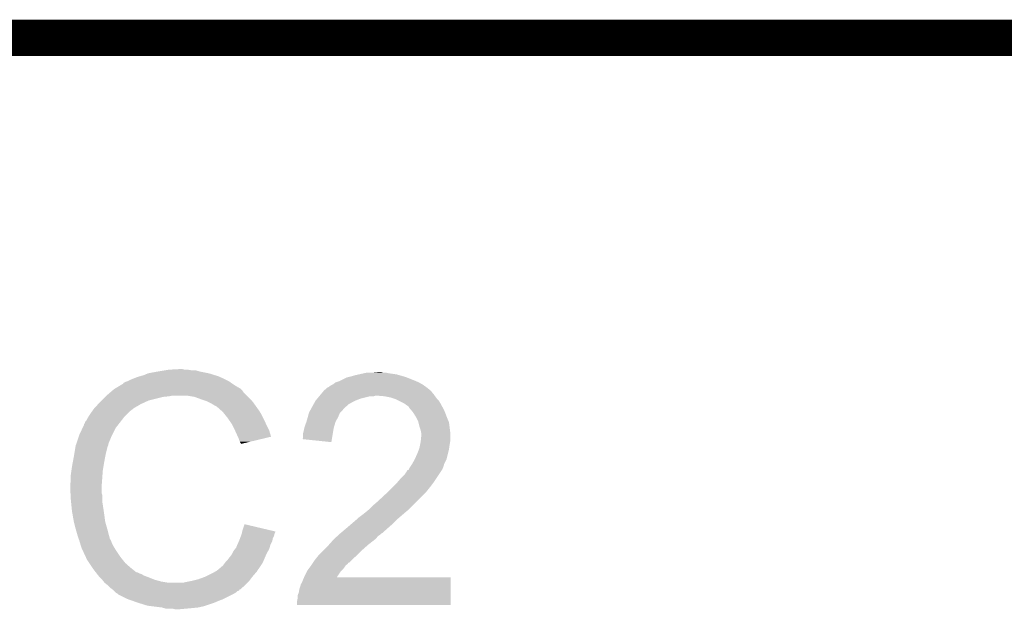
# Model space of a CAD drawing. Extents: x -0.05 to 0.95, y -0.15 to 1.54.
# Tile 26 of 32: x 0.41 to 0.57, y 1.45 to 1.54. Entities that reach past the tile are written whole.
import ezdxf

# ---------------------------------------------------------------- set-up
doc = ezdxf.new("R2010")
doc.units = 0
doc.layers.add('GEOMAGNETIC_2_CLICK_V101_GKO', color=5, linetype='CONTINUOUS')
doc.layers.add('GEOMAGNETIC_2_CLICK_V101_GTO', color=14, linetype='CONTINUOUS')

msp = doc.modelspace()

# ---------------------------------------------------------------- linework, layer by layer
at = {"layer": 'GEOMAGNETIC_2_CLICK_V101_GKO', "const_width": 0.006}
msp.add_lwpolyline([(0.16, 1.54), (0.74, 1.54)], dxfattribs=at)
at = {"layer": 'GEOMAGNETIC_2_CLICK_V101_GTO'}
for points in [[(0.4295, 1.4839), (0.4302, 1.4841), (0.4426, 1.4839), (0.44196, 1.4841)], [(0.4302, 1.4841), (0.4309, 1.4844), (0.44196, 1.4841), (0.441, 1.4844)], [(0.4309, 1.4844), (0.4325, 1.4847), (0.441, 1.4844), (0.4395, 1.4847)], [(0.4325, 1.4847), (0.4337, 1.4849), (0.4395, 1.4847), (0.4388, 1.4849)], [(0.4337, 1.4849), (0.4343, 1.485), (0.4381, 1.4849), (0.4375, 1.485)], [(0.4343, 1.485), (0.4361, 1.4851), (0.437, 1.485), (0.4366, 1.4851)], [(0.4646, 1.4839), (0.4653, 1.4841), (0.47325, 1.4839), (0.47255, 1.4841)], [(0.4653, 1.4841), (0.46575, 1.4842), (0.47255, 1.4841), (0.4722, 1.4842)], [(0.46575, 1.4842), (0.4662, 1.4843), (0.4722, 1.4842), (0.4716, 1.4843)], [(0.4662, 1.4843), (0.46665, 1.4844), (0.4716, 1.4843), (0.4709, 1.4844)], [(0.46665, 1.4844), (0.4671, 1.4845), (0.4709, 1.4844), (0.4704, 1.4845)], [(0.468, 1.4845), (0.469, 1.4846), (0.4699, 1.4845), (0.4696, 1.4846)], [(0.469, 1.4846), (0.469, 1.4846), (0.4696, 1.4846), (0.469, 1.4846)], [(0.4258, 1.4821), (0.42663, 1.4826), (0.4458, 1.4821), (0.445, 1.4826)], [(0.42663, 1.4826), (0.4268, 1.4827), (0.445, 1.4826), (0.44486, 1.4827)], [(0.4268, 1.4828), (0.4272, 1.483), (0.44472, 1.4828), (0.44444, 1.483)], [(0.4268, 1.4827), (0.4268, 1.4828), (0.44486, 1.4827), (0.44472, 1.4828)], [(0.4272, 1.483), (0.4275, 1.4831), (0.44444, 1.483), (0.4443, 1.4831)], [(0.4275, 1.4831), (0.4279, 1.4833), (0.4443, 1.4831), (0.4439, 1.4833)], [(0.4279, 1.4833), (0.4284, 1.4835), (0.4439, 1.4833), (0.4435, 1.4835)], [(0.4284, 1.4835), (0.4289, 1.4837), (0.4435, 1.4835), (0.44305, 1.4837)], [(0.4289, 1.4837), (0.4295, 1.4839), (0.44305, 1.4837), (0.4426, 1.4839)], [(0.4608, 1.4821), (0.4612, 1.4824), (0.47706, 1.4821), (0.47664, 1.4824)], [(0.4612, 1.4824), (0.4614, 1.4825), (0.47664, 1.4824), (0.4765, 1.4825)], [(0.4614, 1.4825), (0.4616, 1.4826), (0.4765, 1.4825), (0.47632, 1.4826)], [(0.4616, 1.4826), (0.462, 1.4829), (0.47632, 1.4826), (0.4758, 1.4829)], [(0.462, 1.4829), (0.4626, 1.4831), (0.4758, 1.4829), (0.47533, 1.4831)], [(0.4626, 1.4831), (0.4628, 1.4832), (0.47533, 1.4831), (0.4751, 1.4832)], [(0.4628, 1.4832), (0.4638, 1.4837), (0.4751, 1.4832), (0.47385, 1.4837)], [(0.4638, 1.4837), (0.4642, 1.4838), (0.47385, 1.4837), (0.4736, 1.4838)], [(0.4642, 1.4838), (0.4646, 1.4839), (0.4736, 1.4838), (0.47325, 1.4839)], [(0.424, 1.4807), (0.42471, 1.4813), (0.4473, 1.4807), (0.4467, 1.4813)], [(0.42471, 1.4813), (0.42506, 1.4816), (0.4467, 1.4813), (0.4465, 1.4816)], [(0.42506, 1.4816), (0.4253, 1.4818), (0.4465, 1.4816), (0.4463, 1.4818)], [(0.4253, 1.4818), (0.42547, 1.4819), (0.4463, 1.4818), (0.4462, 1.4819)], [(0.42547, 1.4819), (0.42563, 1.482), (0.4462, 1.4819), (0.446, 1.482)], [(0.42563, 1.482), (0.4258, 1.4821), (0.446, 1.482), (0.4459, 1.4821)], [(0.4258, 1.4821), (0.4258, 1.4821), (0.4459, 1.4821), (0.4458, 1.4821)], [(0.45937, 1.4807), (0.45953, 1.4809), (0.47843, 1.4807), (0.4783, 1.4809)], [(0.45953, 1.4809), (0.4597, 1.4811), (0.4783, 1.4809), (0.4781, 1.4811)], [(0.4597, 1.4811), (0.45995, 1.4814), (0.4781, 1.4811), (0.4779, 1.4814)], [(0.45995, 1.4814), (0.46003, 1.4815), (0.4778, 1.4814), (0.4778, 1.4815)], [(0.45995, 1.4814), (0.45995, 1.4814), (0.4779, 1.4814), (0.4778, 1.4814)], [(0.46003, 1.4815), (0.4602, 1.4817), (0.4778, 1.4815), (0.47756, 1.4817)], [(0.4603, 1.4817), (0.4606, 1.482), (0.47756, 1.4817), (0.4772, 1.482)], [(0.4606, 1.482), (0.4608, 1.4821), (0.4772, 1.482), (0.47706, 1.4821)], [(0.42199, 1.4786), (0.42263, 1.4793), (0.4285, 1.4786), (0.4297, 1.4793)], [(0.42263, 1.4793), (0.4229, 1.4796), (0.4297, 1.4793), (0.43035, 1.4796)], [(0.4229, 1.4796), (0.4232, 1.4799), (0.43035, 1.4796), (0.431, 1.4799)], [(0.4232, 1.4799), (0.4238, 1.4805), (0.431, 1.4799), (0.4334, 1.4805)], [(0.4238, 1.4805), (0.4239, 1.4806), (0.4334, 1.4805), (0.4344, 1.4806)], [(0.4239, 1.4806), (0.424, 1.4807), (0.4344, 1.4806), (0.4349, 1.4807)], [(0.4386, 1.4805), (0.4374, 1.4807), (0.4475, 1.4805), (0.4473, 1.4807)], [(0.4397, 1.4801), (0.4386, 1.4805), (0.4479, 1.4801), (0.4475, 1.4805)], [(0.44, 1.48), (0.4397, 1.4801), (0.448, 1.48), (0.4479, 1.4801)], [(0.4406, 1.4798), (0.44, 1.48), (0.44816, 1.4798), (0.448, 1.48)], [(0.4412, 1.4795), (0.4406, 1.4798), (0.4484, 1.4795), (0.44816, 1.4798)], [(0.4414, 1.4794), (0.4412, 1.4795), (0.44847, 1.4794), (0.4484, 1.4795)], [(0.4419, 1.4791), (0.4414, 1.4794), (0.44869, 1.4791), (0.44847, 1.4794)], [(0.4423, 1.4789), (0.4419, 1.4791), (0.44883, 1.4789), (0.44869, 1.4791)], [(0.45798, 1.4786), (0.4583, 1.4792), (0.4634, 1.4786), (0.46409, 1.4792)], [(0.4583, 1.4792), (0.45836, 1.4793), (0.46409, 1.4792), (0.4642, 1.4793)], [(0.45836, 1.4793), (0.45864, 1.4798), (0.4642, 1.4793), (0.4651, 1.4798)], [(0.45864, 1.4798), (0.4587, 1.4799), (0.4651, 1.4798), (0.46535, 1.4799)], [(0.4587, 1.4799), (0.45895, 1.4802), (0.46535, 1.4799), (0.4661, 1.4802)], [(0.45895, 1.4802), (0.45928, 1.4806), (0.4661, 1.4802), (0.4677, 1.4806)], [(0.45928, 1.4806), (0.45937, 1.4807), (0.4683, 1.4806), (0.4686, 1.4807)], [(0.45937, 1.4807), (0.45937, 1.4807), (0.4686, 1.4807), (0.4689, 1.4807)], [(0.4701, 1.4806), (0.4689, 1.4807), (0.4785, 1.4806), (0.47843, 1.4807)], [(0.4711, 1.4804), (0.4701, 1.4806), (0.47865, 1.4804), (0.4785, 1.4806)], [(0.4717, 1.4802), (0.4711, 1.4804), (0.4788, 1.4802), (0.47865, 1.4804)], [(0.472, 1.4801), (0.4717, 1.4802), (0.4789, 1.4801), (0.4788, 1.4802)], [(0.4724, 1.4799), (0.472, 1.4801), (0.4791, 1.4799), (0.4789, 1.4801)], [(0.4734, 1.4794), (0.4724, 1.4799), (0.4794, 1.4794), (0.4791, 1.4799)], [(0.4738, 1.4791), (0.4734, 1.4794), (0.47956, 1.4791), (0.4794, 1.4794)], [(0.4741, 1.4789), (0.4738, 1.4791), (0.47967, 1.4789), (0.47956, 1.4791)], [(0.42096, 1.4771), (0.4212, 1.4775), (0.4269, 1.4771), (0.4273, 1.4775)], [(0.4212, 1.4775), (0.42169, 1.4782), (0.4273, 1.4775), (0.428, 1.4782)], [(0.42169, 1.4782), (0.4219, 1.4785), (0.428, 1.4782), (0.4284, 1.4785)], [(0.4219, 1.4785), (0.42199, 1.4786), (0.4284, 1.4785), (0.4285, 1.4786)], [(0.4424, 1.4788), (0.4423, 1.4789), (0.4489, 1.4788), (0.44883, 1.4789)], [(0.44319, 1.4781), (0.4424, 1.4788), (0.4494, 1.4781), (0.4489, 1.4788)], [(0.4433, 1.478), (0.44319, 1.4781), (0.44946, 1.478), (0.4494, 1.4781)], [(0.44378, 1.4774), (0.4433, 1.478), (0.4498, 1.4774), (0.44946, 1.478)], [(0.45737, 1.4771), (0.45757, 1.4778), (0.4624, 1.4771), (0.4627, 1.4778)], [(0.45757, 1.4778), (0.4576, 1.4779), (0.4627, 1.4778), (0.4628, 1.4779)], [(0.4576, 1.4779), (0.45776, 1.4782), (0.4628, 1.4779), (0.4631, 1.4782)], [(0.45776, 1.4782), (0.45792, 1.4785), (0.4631, 1.4782), (0.4633, 1.4785)], [(0.45792, 1.4785), (0.45798, 1.4786), (0.4633, 1.4785), (0.4634, 1.4786)], [(0.4742, 1.4787), (0.4741, 1.4789), (0.47978, 1.4787), (0.47967, 1.4789)], [(0.47454, 1.4783), (0.4742, 1.4787), (0.48, 1.4783), (0.47978, 1.4787)], [(0.4748, 1.478), (0.47454, 1.4783), (0.48012, 1.478), (0.48, 1.4783)], [(0.4753, 1.4772), (0.4748, 1.478), (0.48042, 1.4772), (0.48012, 1.478)], [(0.42002, 1.4753), (0.4203, 1.4759), (0.4255, 1.4753), (0.42597, 1.4759)], [(0.4203, 1.476), (0.4204, 1.4761), (0.42604, 1.476), (0.42612, 1.4761)], [(0.4203, 1.4759), (0.4203, 1.476), (0.42597, 1.4759), (0.42604, 1.476)], [(0.4204, 1.4761), (0.4205, 1.4764), (0.42612, 1.4761), (0.42636, 1.4764)], [(0.4205, 1.4764), (0.4207, 1.4766), (0.42636, 1.4764), (0.42651, 1.4766)], [(0.4207, 1.4766), (0.4209, 1.477), (0.42651, 1.4766), (0.42682, 1.477)], [(0.4209, 1.477), (0.42096, 1.4771), (0.42682, 1.477), (0.4269, 1.4771)], [(0.4441, 1.477), (0.44378, 1.4774), (0.45, 1.477), (0.4498, 1.4774)], [(0.44438, 1.4766), (0.4441, 1.477), (0.4502, 1.4766), (0.45, 1.477)], [(0.4448, 1.476), (0.44438, 1.4766), (0.45047, 1.476), (0.4502, 1.4766)], [(0.44495, 1.4757), (0.4448, 1.476), (0.4506, 1.4757), (0.45047, 1.476)], [(0.45683, 1.4754), (0.45717, 1.4764), (0.4617, 1.4754), (0.462, 1.4764)], [(0.45717, 1.4764), (0.4572, 1.4765), (0.462, 1.4764), (0.46206, 1.4765)], [(0.4572, 1.4765), (0.45737, 1.4771), (0.46206, 1.4765), (0.4624, 1.4771)], [(0.4754, 1.477), (0.4753, 1.4772), (0.4805, 1.477), (0.48042, 1.4772)], [(0.4757, 1.4764), (0.4754, 1.477), (0.48076, 1.4764), (0.4805, 1.477)], [(0.47573, 1.4763), (0.4757, 1.4764), (0.4808, 1.4763), (0.48076, 1.4764)], [(0.4759, 1.4756), (0.47573, 1.4763), (0.48089, 1.4756), (0.4808, 1.4763)], [(0.41947, 1.4741), (0.4195, 1.4742), (0.4249, 1.4741), (0.42495, 1.4742)], [(0.4195, 1.4742), (0.42002, 1.4753), (0.42495, 1.4742), (0.4255, 1.4753)], [(0.4453, 1.475), (0.44495, 1.4757), (0.45095, 1.475), (0.4506, 1.4757)], [(0.44534, 1.4749), (0.4453, 1.475), (0.451, 1.4749), (0.45095, 1.475)], [(0.4457, 1.4741), (0.44534, 1.4749), (0.45124, 1.4741), (0.451, 1.4749)], [(0.4566, 1.4744), (0.4567, 1.4748), (0.46153, 1.4744), (0.4616, 1.4748)], [(0.4566, 1.4737), (0.4566, 1.4744), (0.46142, 1.4737), (0.46153, 1.4744)], [(0.4567, 1.4748), (0.4568, 1.4753), (0.4616, 1.4748), (0.46168, 1.4753)], [(0.4568, 1.4753), (0.45683, 1.4754), (0.46168, 1.4753), (0.4617, 1.4754)], [(0.4761, 1.475), (0.4759, 1.4756), (0.48096, 1.475), (0.48089, 1.4756)], [(0.47616, 1.4747), (0.4761, 1.475), (0.481, 1.4747), (0.48096, 1.475)], [(0.4762, 1.4745), (0.47616, 1.4747), (0.481, 1.4745), (0.481, 1.4747)], [(0.4762, 1.474), (0.4762, 1.4745), (0.481, 1.474), (0.481, 1.4745)], [(0.41893, 1.4725), (0.419, 1.4727), (0.4243, 1.4725), (0.4243, 1.4727)], [(0.419, 1.4727), (0.41903, 1.4728), (0.4243, 1.4727), (0.4244, 1.4728)], [(0.41903, 1.4728), (0.41907, 1.4729), (0.4244, 1.4728), (0.4244, 1.4729)], [(0.41907, 1.4729), (0.41947, 1.4741), (0.4244, 1.4729), (0.4249, 1.4741)], [(0.4458, 1.4739), (0.4457, 1.4741), (0.4513, 1.4739), (0.45124, 1.4741)], [(0.4459, 1.4737), (0.4458, 1.4739), (0.45047, 1.4737), (0.4513, 1.4739)], [(0.4461, 1.4731), (0.4459, 1.4737), (0.44796, 1.4731), (0.45047, 1.4737)], [(0.4462, 1.4729), (0.4461, 1.4731), (0.44713, 1.4729), (0.44796, 1.4731)], [(0.4463, 1.4728), (0.4462, 1.4729), (0.44671, 1.4728), (0.44713, 1.4729)], [(0.4463, 1.4727), (0.4463, 1.4728), (0.4463, 1.4727), (0.44671, 1.4728)], [(0.4565, 1.4735), (0.4566, 1.4737), (0.46138, 1.4735), (0.46142, 1.4737)], [(0.4613, 1.473), (0.4565, 1.4735), (0.4613, 1.473), (0.46138, 1.4735)], [(0.476, 1.4725), (0.4761, 1.473), (0.4809, 1.4725), (0.48098, 1.473)], [(0.4761, 1.473), (0.47611, 1.4731), (0.48098, 1.473), (0.481, 1.4731)], [(0.47611, 1.4731), (0.4762, 1.474), (0.481, 1.4731), (0.481, 1.474)], [(0.4186, 1.4706), (0.41875, 1.4715), (0.4238, 1.4706), (0.424, 1.4715)], [(0.41875, 1.4715), (0.41888, 1.4723), (0.424, 1.4715), (0.4242, 1.4723)], [(0.41888, 1.4723), (0.4189, 1.4724), (0.4242, 1.4723), (0.42425, 1.4724)], [(0.4189, 1.4724), (0.41893, 1.4725), (0.42425, 1.4724), (0.4243, 1.4725)], [(0.47514, 1.4702), (0.4755, 1.471), (0.4804, 1.4702), (0.4806, 1.471)], [(0.4755, 1.471), (0.47582, 1.4718), (0.4806, 1.471), (0.4808, 1.4718)], [(0.47582, 1.4718), (0.4759, 1.472), (0.4808, 1.4718), (0.48083, 1.472)], [(0.4759, 1.472), (0.476, 1.4725), (0.48083, 1.472), (0.4809, 1.4725)], [(0.4183, 1.469), (0.41839, 1.4695), (0.42352, 1.469), (0.4236, 1.4695)], [(0.41839, 1.4695), (0.4186, 1.4706), (0.4236, 1.4695), (0.4238, 1.4706)], [(0.47443, 1.469), (0.47463, 1.4693), (0.4799, 1.469), (0.48, 1.4693)], [(0.47463, 1.4693), (0.4747, 1.4694), (0.48, 1.4693), (0.48, 1.4694)], [(0.4747, 1.4694), (0.4751, 1.4701), (0.48, 1.4694), (0.48035, 1.4701)], [(0.4751, 1.4701), (0.47514, 1.4702), (0.48035, 1.4701), (0.4804, 1.4702)], [(0.4181, 1.4676), (0.4182, 1.4683), (0.42335, 1.4676), (0.4234, 1.4683)], [(0.4182, 1.4683), (0.4183, 1.469), (0.4234, 1.4683), (0.42352, 1.469)], [(0.4729, 1.4671), (0.4735, 1.4677), (0.47877, 1.4671), (0.47917, 1.4677)], [(0.4735, 1.4677), (0.4739, 1.4683), (0.47917, 1.4677), (0.47957, 1.4683)], [(0.4739, 1.4683), (0.4739, 1.4684), (0.47957, 1.4683), (0.47963, 1.4684)], [(0.4741, 1.4684), (0.47415, 1.4685), (0.47963, 1.4684), (0.4797, 1.4685)], [(0.47415, 1.4685), (0.4743, 1.4688), (0.4797, 1.4685), (0.47982, 1.4688)], [(0.4743, 1.4688), (0.47443, 1.469), (0.47982, 1.4688), (0.4799, 1.469)], [(0.418, 1.4661), (0.4181, 1.4665), (0.42324, 1.4661), (0.42327, 1.4665)], [(0.418, 1.4655), (0.418, 1.4661), (0.4232, 1.4655), (0.42324, 1.4661)], [(0.4181, 1.4665), (0.4181, 1.4676), (0.42327, 1.4665), (0.42335, 1.4676)], [(0.4715, 1.4656), (0.4723, 1.4664), (0.4777, 1.4656), (0.4783, 1.4664)], [(0.4723, 1.4664), (0.4729, 1.4671), (0.4783, 1.4664), (0.47877, 1.4671)], [(0.41804, 1.4646), (0.418, 1.4655), (0.4232, 1.4646), (0.4232, 1.4655)], [(0.41806, 1.4643), (0.41804, 1.4646), (0.4233, 1.4643), (0.4232, 1.4646)], [(0.4689, 1.4631), (0.4703, 1.4644), (0.4754, 1.4631), (0.4767, 1.4644)], [(0.4703, 1.4644), (0.4705, 1.4646), (0.4767, 1.4644), (0.4769, 1.4646)], [(0.4705, 1.4646), (0.4715, 1.4656), (0.4769, 1.4646), (0.4777, 1.4656)], [(0.4181, 1.4635), (0.41806, 1.4643), (0.4233, 1.4635), (0.4233, 1.4643)], [(0.41813, 1.4632), (0.4181, 1.4635), (0.4233, 1.4632), (0.4233, 1.4635)], [(0.41819, 1.4626), (0.41813, 1.4632), (0.4234, 1.4626), (0.4233, 1.4632)], [(0.4682, 1.4625), (0.4689, 1.4631), (0.4748, 1.4625), (0.4754, 1.4631)], [(0.4183, 1.4615), (0.41819, 1.4626), (0.42357, 1.4615), (0.4234, 1.4626)], [(0.41834, 1.4613), (0.4183, 1.4615), (0.4236, 1.4613), (0.42357, 1.4615)], [(0.4186, 1.4598), (0.41834, 1.4613), (0.4238, 1.4598), (0.4236, 1.4613)], [(0.4665, 1.461), (0.467, 1.4614), (0.47313, 1.461), (0.4736, 1.4614)], [(0.467, 1.4614), (0.4676, 1.4619), (0.4736, 1.4614), (0.4742, 1.4619)], [(0.4676, 1.4619), (0.4682, 1.4625), (0.4742, 1.4619), (0.4748, 1.4625)], [(0.4188, 1.459), (0.4186, 1.4598), (0.42403, 1.459), (0.4238, 1.4598)], [(0.46457, 1.4594), (0.4655, 1.4602), (0.4714, 1.4594), (0.4722, 1.4602)], [(0.4655, 1.4602), (0.4657, 1.4604), (0.4722, 1.4602), (0.47243, 1.4604)], [(0.4657, 1.4604), (0.4665, 1.461), (0.47243, 1.4604), (0.47313, 1.461)], [(0.41897, 1.4584), (0.4188, 1.459), (0.4242, 1.4584), (0.42403, 1.459)], [(0.4192, 1.4576), (0.41897, 1.4584), (0.42441, 1.4576), (0.4242, 1.4584)], [(0.4464, 1.4577), (0.44645, 1.4579), (0.45185, 1.4577), (0.4519, 1.4579)], [(0.44645, 1.4579), (0.4465, 1.4581), (0.4519, 1.4579), (0.452, 1.4581)], [(0.4465, 1.4581), (0.44652, 1.4582), (0.452, 1.4581), (0.452, 1.4582)], [(0.44652, 1.4582), (0.4466, 1.4585), (0.452, 1.4582), (0.45072, 1.4585)], [(0.4466, 1.4585), (0.4469, 1.4594), (0.45072, 1.4585), (0.4469, 1.4594)], [(0.46247, 1.4576), (0.4628, 1.4579), (0.4693, 1.4576), (0.4696, 1.4579)], [(0.4628, 1.4579), (0.46375, 1.4587), (0.4697, 1.4579), (0.4706, 1.4587)], [(0.4628, 1.4579), (0.4628, 1.4579), (0.4696, 1.4579), (0.4697, 1.4579)], [(0.46375, 1.4587), (0.4641, 1.459), (0.4706, 1.4587), (0.47094, 1.459)], [(0.4641, 1.459), (0.46457, 1.4594), (0.47094, 1.459), (0.4714, 1.4594)], [(0.41943, 1.4569), (0.4192, 1.4576), (0.4246, 1.4569), (0.42441, 1.4576)], [(0.41947, 1.4568), (0.41943, 1.4569), (0.4247, 1.4568), (0.4246, 1.4569)], [(0.41953, 1.4566), (0.41947, 1.4568), (0.4248, 1.4566), (0.4247, 1.4568)], [(0.4196, 1.4564), (0.41953, 1.4566), (0.42487, 1.4564), (0.4248, 1.4566)], [(0.41963, 1.4563), (0.4196, 1.4564), (0.4249, 1.4563), (0.42487, 1.4564)], [(0.4197, 1.456), (0.41963, 1.4563), (0.42505, 1.456), (0.4249, 1.4563)], [(0.44571, 1.456), (0.44597, 1.4566), (0.4512, 1.456), (0.4515, 1.4566)], [(0.44597, 1.4566), (0.4461, 1.4569), (0.4515, 1.4566), (0.45156, 1.4569)], [(0.4461, 1.4569), (0.44617, 1.4571), (0.45156, 1.4569), (0.4516, 1.4571)], [(0.44617, 1.4571), (0.44632, 1.4575), (0.4516, 1.4571), (0.4518, 1.4575)], [(0.44632, 1.4575), (0.4464, 1.4577), (0.4518, 1.4575), (0.45185, 1.4577)], [(0.4609, 1.456), (0.46152, 1.4567), (0.4674, 1.456), (0.4683, 1.4567)], [(0.46152, 1.4567), (0.4617, 1.4569), (0.4683, 1.4567), (0.46857, 1.4569)], [(0.4617, 1.4569), (0.46181, 1.457), (0.46857, 1.4569), (0.4687, 1.457)], [(0.46181, 1.457), (0.46225, 1.4574), (0.4687, 1.457), (0.469, 1.4574)], [(0.46225, 1.4574), (0.46247, 1.4576), (0.469, 1.4574), (0.4693, 1.4576)], [(0.4198, 1.4557), (0.4197, 1.456), (0.4252, 1.4557), (0.42505, 1.456)], [(0.4199, 1.4554), (0.4198, 1.4557), (0.42539, 1.4554), (0.4252, 1.4557)], [(0.42, 1.4552), (0.4199, 1.4554), (0.42551, 1.4552), (0.42539, 1.4554)], [(0.42014, 1.4549), (0.42, 1.4552), (0.4257, 1.4549), (0.42551, 1.4552)], [(0.42056, 1.454), (0.42014, 1.4549), (0.4263, 1.454), (0.4257, 1.4549)], [(0.4448, 1.4544), (0.4449, 1.4546), (0.45051, 1.4544), (0.4506, 1.4546)], [(0.4449, 1.4546), (0.4451, 1.455), (0.4506, 1.4546), (0.45083, 1.455)], [(0.4451, 1.455), (0.44534, 1.4553), (0.45083, 1.455), (0.451, 1.4553)], [(0.44534, 1.4553), (0.4455, 1.4555), (0.451, 1.4553), (0.45106, 1.4555)], [(0.4455, 1.4555), (0.44571, 1.456), (0.45106, 1.4555), (0.4512, 1.456)], [(0.4593, 1.4544), (0.4601, 1.4552), (0.4657, 1.4544), (0.4665, 1.4552)], [(0.4601, 1.4552), (0.4609, 1.456), (0.4665, 1.4552), (0.4674, 1.456)], [(0.4208, 1.4535), (0.42056, 1.454), (0.4267, 1.4535), (0.4263, 1.454)], [(0.42113, 1.453), (0.4208, 1.4535), (0.4271, 1.453), (0.4267, 1.4535)], [(0.42167, 1.4522), (0.42113, 1.453), (0.428, 1.4522), (0.4271, 1.453)], [(0.4435, 1.4528), (0.44365, 1.453), (0.44977, 1.4528), (0.4499, 1.453)], [(0.44365, 1.453), (0.4438, 1.4532), (0.4499, 1.453), (0.44999, 1.4532)], [(0.4438, 1.4532), (0.4441, 1.4535), (0.44999, 1.4532), (0.45012, 1.4535)], [(0.4441, 1.4535), (0.4444, 1.4539), (0.45012, 1.4535), (0.45029, 1.4539)], [(0.4444, 1.4539), (0.4448, 1.4544), (0.45029, 1.4539), (0.45051, 1.4544)], [(0.4581, 1.4528), (0.45823, 1.453), (0.464, 1.4528), (0.4641, 1.453)], [(0.45823, 1.453), (0.4585, 1.4534), (0.4642, 1.453), (0.4646, 1.4534)], [(0.45823, 1.453), (0.45823, 1.453), (0.4641, 1.453), (0.4642, 1.453)], [(0.4585, 1.4534), (0.45866, 1.4536), (0.4646, 1.4534), (0.4648, 1.4536)], [(0.45866, 1.4536), (0.45922, 1.4543), (0.4648, 1.4536), (0.4656, 1.4543)], [(0.45922, 1.4543), (0.4593, 1.4544), (0.4656, 1.4543), (0.4657, 1.4544)], [(0.4218, 1.452), (0.42167, 1.4522), (0.42825, 1.452), (0.428, 1.4522)], [(0.42226, 1.4514), (0.4218, 1.452), (0.429, 1.4514), (0.42825, 1.452)], [(0.42242, 1.4512), (0.42226, 1.4514), (0.4296, 1.4512), (0.4292, 1.4514)], [(0.42226, 1.4514), (0.42226, 1.4514), (0.4292, 1.4514), (0.429, 1.4514)], [(0.4416, 1.4513), (0.44195, 1.4515), (0.44872, 1.4513), (0.4489, 1.4515)], [(0.44195, 1.4515), (0.4423, 1.4517), (0.4489, 1.4515), (0.44903, 1.4517)], [(0.4423, 1.4517), (0.4428, 1.4521), (0.44903, 1.4517), (0.4493, 1.4521)], [(0.4428, 1.4521), (0.4431, 1.4524), (0.4493, 1.4521), (0.4495, 1.4524)], [(0.4431, 1.4524), (0.4433, 1.4525), (0.4495, 1.4524), (0.44957, 1.4525)], [(0.4433, 1.4525), (0.4435, 1.4528), (0.44957, 1.4525), (0.44977, 1.4528)], [(0.4569, 1.4509), (0.4572, 1.4515), (0.4624, 1.4509), (0.4628, 1.4515)], [(0.4572, 1.4515), (0.4573, 1.4517), (0.4628, 1.4515), (0.463, 1.4517)], [(0.4573, 1.4517), (0.45745, 1.4519), (0.463, 1.4517), (0.4632, 1.4519)], [(0.45745, 1.4519), (0.45775, 1.4523), (0.4632, 1.4519), (0.4635, 1.4523)], [(0.45775, 1.4523), (0.4579, 1.4525), (0.4635, 1.4523), (0.46363, 1.4525)], [(0.4579, 1.4525), (0.45797, 1.4526), (0.46363, 1.4525), (0.4637, 1.4526)], [(0.45797, 1.4526), (0.4581, 1.4528), (0.4637, 1.4526), (0.464, 1.4528)], [(0.42249, 1.4511), (0.42242, 1.4512), (0.4299, 1.4511), (0.4296, 1.4512)], [(0.42265, 1.4509), (0.42249, 1.4511), (0.4302, 1.4509), (0.4299, 1.4511)], [(0.4228, 1.4507), (0.42265, 1.4509), (0.43073, 1.4507), (0.4302, 1.4509)], [(0.4229, 1.4506), (0.4228, 1.4507), (0.431, 1.4506), (0.43073, 1.4507)], [(0.4233, 1.4502), (0.4229, 1.4506), (0.432, 1.4502), (0.431, 1.4506)], [(0.42354, 1.4499), (0.4233, 1.4502), (0.4331, 1.4499), (0.432, 1.4502)], [(0.4237, 1.4497), (0.42354, 1.4499), (0.4343, 1.4497), (0.4331, 1.4499)], [(0.4242, 1.4493), (0.4237, 1.4497), (0.447, 1.4493), (0.4474, 1.4497)], [(0.4367, 1.4497), (0.4371, 1.4498), (0.4474, 1.4497), (0.4475, 1.4498)], [(0.4371, 1.4498), (0.4376, 1.4499), (0.4475, 1.4498), (0.4476, 1.4499)], [(0.4376, 1.4499), (0.4381, 1.45), (0.4476, 1.4499), (0.44767, 1.45)], [(0.4381, 1.45), (0.4393, 1.4503), (0.44767, 1.45), (0.4479, 1.4503)], [(0.4393, 1.4503), (0.4404, 1.4507), (0.4479, 1.4503), (0.4482, 1.4507)], [(0.4404, 1.4507), (0.4416, 1.4513), (0.4482, 1.4507), (0.44872, 1.4513)], [(0.4562, 1.4494), (0.4564, 1.4497), (0.4811, 1.4494), (0.4811, 1.4497)], [(0.4564, 1.4497), (0.4566, 1.4502), (0.4811, 1.4497), (0.4811, 1.4502)], [(0.4566, 1.4502), (0.45677, 1.4506), (0.4811, 1.4502), (0.4811, 1.4506)], [(0.45677, 1.4506), (0.4569, 1.4509), (0.4622, 1.4506), (0.4624, 1.4509)], [(0.45677, 1.4506), (0.45677, 1.4506), (0.4811, 1.4506), (0.4622, 1.4506)], [(0.4246, 1.4489), (0.4242, 1.4493), (0.44654, 1.4489), (0.447, 1.4493)], [(0.425, 1.4486), (0.4246, 1.4489), (0.4462, 1.4486), (0.44654, 1.4489)], [(0.4252, 1.4484), (0.425, 1.4486), (0.446, 1.4484), (0.4461, 1.4486)], [(0.425, 1.4486), (0.425, 1.4486), (0.4461, 1.4486), (0.4462, 1.4486)], [(0.4253, 1.4483), (0.4252, 1.4484), (0.4457, 1.4483), (0.446, 1.4484)], [(0.4255, 1.4481), (0.4253, 1.4483), (0.4455, 1.4481), (0.4457, 1.4483)], [(0.4258, 1.4479), (0.4255, 1.4481), (0.44517, 1.4479), (0.4455, 1.4481)], [(0.4557, 1.4476), (0.4559, 1.4481), (0.4811, 1.4476), (0.4811, 1.4481)], [(0.4559, 1.4481), (0.456, 1.4487), (0.4811, 1.4481), (0.4811, 1.4487)], [(0.456, 1.4487), (0.4562, 1.4493), (0.4811, 1.4487), (0.4811, 1.4493)], [(0.4562, 1.4493), (0.4562, 1.4494), (0.4811, 1.4493), (0.4811, 1.4494)], [(0.4259, 1.4478), (0.4259, 1.4479), (0.445, 1.4478), (0.44517, 1.4479)], [(0.4275, 1.447), (0.4259, 1.4478), (0.4434, 1.447), (0.445, 1.4478)], [(0.42835, 1.4467), (0.4275, 1.447), (0.4426, 1.4467), (0.4434, 1.447)], [(0.4292, 1.4464), (0.42835, 1.4467), (0.4419, 1.4464), (0.4426, 1.4467)], [(0.4556, 1.4466), (0.4557, 1.4471), (0.4811, 1.4466), (0.4811, 1.4471)], [(0.4556, 1.446), (0.4556, 1.4466), (0.4811, 1.446), (0.4811, 1.4466)], [(0.4557, 1.4471), (0.4557, 1.4476), (0.4811, 1.4471), (0.4811, 1.4476)], [(0.4308, 1.4459), (0.4292, 1.4464), (0.4404, 1.4459), (0.4419, 1.4464)], [(0.4316, 1.4458), (0.4308, 1.4459), (0.4401, 1.4458), (0.4404, 1.4459)], [(0.4332, 1.4456), (0.4316, 1.4458), (0.4392, 1.4456), (0.4401, 1.4458)], [(0.43355, 1.4455), (0.4332, 1.4456), (0.4382, 1.4455), (0.4392, 1.4456)], [(0.4339, 1.4454), (0.43355, 1.4455), (0.4371, 1.4454), (0.4382, 1.4455)], [(0.4354, 1.4453), (0.435, 1.4454), (0.436, 1.4453), (0.4371, 1.4454)]]:
    msp.add_solid(points, dxfattribs=at)

doc.saveas('drawing.dxf')
